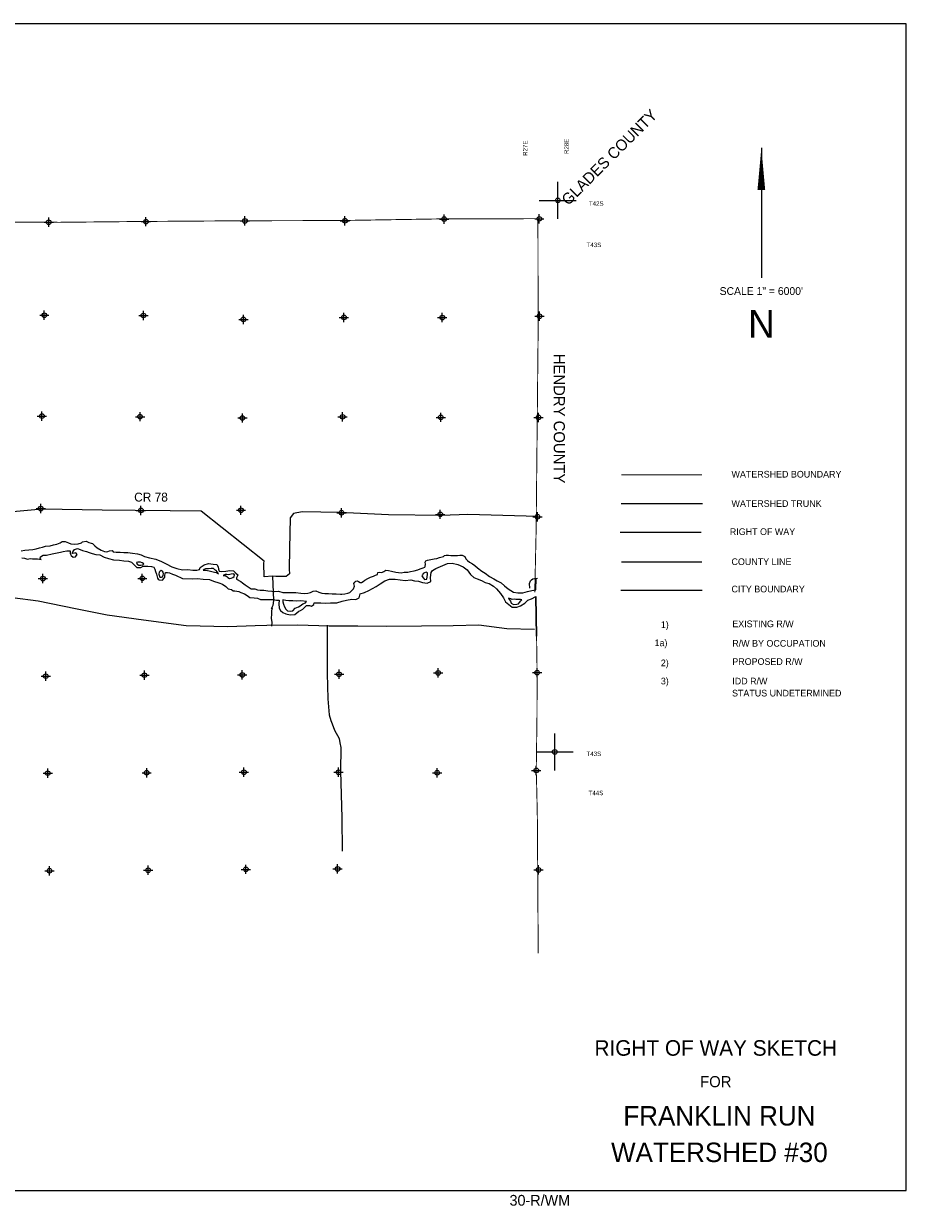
# Model space of a CAD drawing. Extents: x 238791 to 334791, y 832386 to 896356.
# Tile 4 of 4: x 287106 to 334791, y 832386 to 896356. Entities that reach past the tile are written whole.
import ezdxf
from ezdxf.enums import TextEntityAlignment as Align

# ---------------------------------------------------------------- set-up
doc = ezdxf.new("R2010")
doc.units = 0
doc.header["$LTSCALE"] = 800
doc.header["$PDMODE"] = 34
doc.header["$PDSIZE"] = 250
for name, pattern in [('DASHED', [0]), ('PHANTOM', [0]), ('STREAM', [0])]:
    doc.linetypes.add(name, pattern=pattern)
doc.layers.get('0').update_dxf_attribs({"linetype": 'CONTINUOUS'})
for name, color, linetype in [('BORDER', 1, 'CONTINUOUS'), ('CITY', 14, 'DASHED'), ('COUNTY', 15, 'PHANTOM'), ('MAJROADS', 9, 'CONTINUOUS'), ('ROW', 6, 'PHANTOM'), ('SEC', 2, 'CONTINUOUS'), ('TEXT', 7, 'CONTINUOUS'), ('TRUNKS', 5, 'STREAM'), ('WATER', 4, 'CONTINUOUS'), ('WSHEDS', 3, 'CONTINUOUS')]:
    doc.layers.add(name, color=color, linetype=linetype)

# ---------------------------------------------------------------- blocks, each defined once
blk = doc.blocks.new('TICK')
at = {"color": 0}
for points in [[(500, 0), (500, 1000)], [(0, 500), (1000, 500)]]:
    blk.add_lwpolyline(points, dxfattribs=at)
blk.add_point((500, 500), dxfattribs=at)
blk = doc.blocks.new('LEGENDRW')
at = {"layer": 'CITY', "color": 0}
blk.add_lwpolyline([(-5399, -6235), (-1010, -6235)], dxfattribs=at)
at = {"layer": 'COUNTY', "color": 0, "const_width": 60}
blk.add_lwpolyline([(-1009, -4714), (-5380, -4715)], dxfattribs=at)
at = {"layer": 'ROW', "color": 0}
blk.add_lwpolyline([(-5437, -3108), (-1058, -3108)], dxfattribs=at)
at = {"layer": 'TRUNKS', "color": 0}
blk.add_lwpolyline([(-5387, -1552), (-998, -1552)], dxfattribs=at)
at = {"layer": 'WSHEDS', "color": 0, "const_width": 60}
blk.add_lwpolyline([(-5380, -7), (-1009, -7)], dxfattribs=at)
at = {"layer": 'TEXT', "color": 0}
for s, p in [('WATERSHED BOUNDARY', (577, -154)), ('WATERSHED TRUNK', (577, -1738)), ('RIGHT OF WAY', (486, -3256)), ('COUNTY LINE', (576, -4879)), ('CITY BOUNDARY', (576, -6355)), ('1)', (-3241, -8276)), ('EXISTING R/W', (619, -8234)), ('1a)', (-3581, -9259)), ('R/W BY OCCUPATION', (619, -9288)), ('2)', (-3241, -10342)), ('PROPOSED R/W', (619, -10271)), ('3)', (-3241, -11325)), ('IDD R/W ', (619, -11325)), ('STATUS UNDETERMINED', (604, -11975))]:
    blk.add_text(s, height=360, dxfattribs=at).set_placement(p)
blk = doc.blocks.new('TEMPRW')
at = {"layer": 'TEXT', "color": 0}
for s, height, p in [('RIGHT OF WAY SKETCH', 840, (0, 1700)), ('FOR', 600, (0, 0))]:
    blk.add_text(s, height=height, dxfattribs=at).set_placement(p, align=Align.CENTER)

msp = doc.modelspace()

# ---------------------------------------------------------------- linework, layer by layer
at = {"layer": 'BORDER', "color": 0}
msp.add_lwpolyline([(238791, 833356), (334791, 833356), (334791, 896356), (238791, 896356)], close=True, dxfattribs=at)
at = {"layer": 'COUNTY', "color": 0}
msp.add_line((314814, 863285), (314781, 865425), dxfattribs=at)
at = {"layer": 'COUNTY', "color": 0, "const_width": 50}
for points in [[(314888, 885827), (309574, 885814), (304211, 885726), (298807, 885713), (293461, 885675), (288984, 885630), (288208, 885645), (282929, 885623), (278920, 885606), (277966, 885592), (277594, 885590), (272402, 885786), (266950, 885917), (261647, 885912), (256329, 886000), (251194, 886003), (245934, 886091), (240641, 886112), (240408, 886113)], [(314718, 865650), (314791, 868979), (314845, 874341), (314900, 879803), (314888, 885827)], [(314814, 863285), (314844, 861312), (314838, 859025), (314798, 856034), (314832, 854720), (314858, 853404), (314904, 846162)]]:
    msp.add_lwpolyline(points, dxfattribs=at)
at = {"layer": 'MAJROADS', "color": 0}
for points in [[(314876, 869748), (311098, 869852), (309673, 869804), (306808, 869842), (304161, 869954), (302159, 869994), (301680, 869898), (301503, 869664), (301465, 867989), (301457, 866908), (301463, 866656), (301295, 866507), (300725, 866511), (300557, 866521), (300105, 866491), (300077, 867220), (300103, 867337), (296687, 870036), (295020, 870048), (293127, 870062), (291350, 870093), (288100, 870142), (282935, 869678)], [(300557, 866521), (300598, 865213), (300571, 864937), (300485, 864753), (300485, 864753)], [(286499, 865373), (287889, 865184), (289897, 864781), (291620, 864439), (293588, 864170), (295882, 863865), (298128, 863811), (299620, 863857), (300249, 863884), (301909, 863887), (303602, 863846), (305152, 863833), (306703, 863827), (308606, 863835), (310308, 863862), (311700, 863892), (313207, 863702), (314698, 863664)], [(300485, 864753), (300528, 864803), (300493, 864644), (300500, 864468), (300482, 864251), (300505, 864024), (300487, 863823)], [(303494, 863882), (303508, 861259), (303532, 859893), (303618, 859038), (303691, 858719), (303765, 858551), (303905, 858198), (304144, 857752), (304193, 857517), (304233, 857265), (304223, 856000), (304297, 853478), (304318, 851666)]]:
    msp.add_lwpolyline(points, dxfattribs=at)
at = {"layer": 'SEC', "color": 0}
for p in [(309824, 885804), (314963, 885817), (288458, 885635), (293711, 885666), (299057, 885704), (304461, 885716), (288221, 880610), (293575, 880597), (298978, 880384), (304408, 880497), (309719, 880485), (314973, 880557), (288091, 875164), (293394, 875135), (298924, 875064), (304337, 875126), (309640, 875098), (314918, 875094), (288030, 870171), (293442, 870075), (298846, 870079), (304275, 869949), (309612, 869861), (314864, 869732), (288144, 866392), (293515, 866404), (288300, 861121), (293629, 861176), (298916, 861189), (304144, 861228), (309498, 861299), (314844, 861312), (288405, 855884), (293751, 855905), (299004, 855935), (304115, 855932), (309444, 855904), (314798, 856034), (288502, 850613), (293831, 850643), (299110, 850690), (304062, 850713), (314920, 850662)]:
    msp.add_point(p, dxfattribs=at)
at = {"layer": 'TEXT', "color": 0}
msp.add_line((326958, 889655), (326958, 882631), dxfattribs=at)
msp.add_lwpolyline([(326958, 889655, 0, 416, 0), (326958, 887379, 416, 416, 0)], format="xyseb", dxfattribs=at)
at = {"layer": 'TRUNKS', "color": 0}
msp.add_lwpolyline([(314456, 865875), (314441, 866122), (314485, 866268), (314543, 866326), (314616, 866369), (314703, 866399), (314862, 866413)], dxfattribs=at)
at = {"layer": 'WATER', "color": 0}
for points in [[(286966, 867897), (287175, 867921), (287385, 867936), (287602, 867960), (287787, 868000), (287955, 868058), (288114, 868090), (288280, 868133), (288531, 868165), (288724, 868206), (288900, 868255), (289076, 868320), (289194, 868387), (289345, 868386), (289529, 868326), (289645, 868266), (289855, 868248), (290056, 868272), (290224, 868313), (290283, 868379), (290475, 868412), (290626, 868335), (290751, 868301), (290818, 868284), (290943, 868166), (291068, 868048), (291301, 867929), (291468, 867861), (291577, 867835), (291661, 867851), (291737, 867893), (291879, 867908), (291946, 867841), (292096, 867815), (292314, 867813), (292515, 867795), (292741, 867794), (292984, 867767), (293251, 867732), (293452, 867672), (293627, 867587), (293895, 867518), (294237, 867432), (294546, 867313), (294797, 867194), (295106, 867033), (295381, 866931), (295691, 866870), (295967, 866876), (296243, 866841), (296461, 866840), (296604, 866881), (296638, 866998), (296848, 867130), (297092, 867204), (297351, 867177), (297535, 867159), (297610, 867025), (297625, 866899), (297667, 866790), (297809, 866772), (298035, 866787), (298245, 866828), (298437, 866801), (298570, 866692), (298670, 866591), (298636, 866499), (298611, 866440), (298610, 866365), (298836, 866236), (298936, 866160), (299069, 866051), (299227, 865941), (299402, 865831), (299595, 865838), (299745, 865787), (299888, 865761), (300089, 865768), (300298, 865733), (300515, 865715), (300674, 865697), (300875, 865712), (301109, 865635), (301360, 865642), (301603, 865632), (301812, 865631), (302072, 865612), (302264, 865594), (302449, 865601), (302608, 865642), (302751, 865717), (302885, 865724), (303043, 865665), (303219, 865605), (303378, 865587), (303579, 865586), (303763, 865576), (303989, 865575), (304215, 865548), (304299, 865556), (304449, 865572), (304617, 865612), (304726, 865645), (304929, 865837), (304972, 865979), (304956, 866047), (304939, 866122), (304990, 866197), (305058, 866255), (305141, 866271), (305200, 866229), (305283, 866178), (305350, 866178), (305443, 866228), (305535, 866302), (305703, 866393), (305846, 866468), (306006, 866525), (306115, 866575), (306216, 866608), (306241, 866725), (306317, 866733), (306459, 866723), (306568, 866773), (306669, 866839), (306812, 866821), (306970, 866787), (307205, 866735), (307497, 866700), (307665, 866740), (307866, 866739), (308009, 866780), (308210, 866804), (308403, 866861), (308529, 866919), (308697, 866976), (308772, 867009), (308798, 867043), (308807, 867168), (308791, 867269), (308833, 867352), (308917, 867394), (309110, 867418), (309286, 867450), (309420, 867474), (309563, 867532), (309714, 867564), (309790, 867589), (309832, 867631), (309932, 867663), (310050, 867654), (310175, 867645), (310368, 867644), (310552, 867643), (310661, 867659), (310803, 867658), (310937, 867581), (310986, 867464), (311078, 867363), (311186, 867270), (311353, 867185), (311486, 867100), (311619, 866974), (311853, 866788), (312036, 866678), (312270, 866509), (312503, 866374), (312678, 866263), (312904, 866153), (313087, 865993), (313287, 865832), (313562, 865663), (313796, 865620), (314064, 865618), (314333, 865691), (314551, 865749), (314777, 865789), (314791, 866403)], [(287015, 867512), (287157, 867486), (287307, 867443), (287450, 867467), (287575, 867458), (287710, 867466), (287844, 867465), (288044, 867413), (287994, 867472), (288020, 867564), (288163, 867664), (288347, 867663), (288641, 867728), (288918, 867777), (289102, 867809), (289245, 867850), (289429, 867882), (289614, 867890), (289621, 867739), (289679, 867630), (289788, 867554), (289897, 867561), (289998, 867695), (289931, 867779), (289848, 867763), (289730, 867738), (289756, 867830), (289849, 867955), (290008, 868013), (290159, 867953), (290284, 867902), (290493, 867851), (290644, 867791), (290802, 867748), (291003, 867689), (291229, 867670), (291446, 867552), (291697, 867467), (291965, 867398), (292283, 867388), (292517, 867344), (292769, 867334), (292936, 867283), (293044, 867165), (293136, 867073), (293227, 866988), (293437, 866987), (293554, 867053), (293806, 867068), (294015, 867050), (294132, 866999), (294190, 866899), (294231, 866773), (294281, 866630), (294338, 866420), (294379, 866353), (294429, 866319), (294597, 866310), (294681, 866393), (294724, 866476), (294733, 866569), (294767, 866728), (294876, 866718), (294976, 866701), (295143, 866625), (295302, 866582), (295686, 866387), (296214, 866375), (296499, 866399), (296801, 866363), (297144, 866336), (297369, 866243), (297645, 866157), (297846, 866089), (298030, 865970), (298154, 865836), (298330, 865801), (298422, 865725), (298514, 865733), (298723, 865698), (298840, 865639), (299041, 865562), (299183, 865469), (299316, 865376), (299550, 865350), (299735, 865332), (299902, 865255), (300094, 865263), (300312, 865261), (300580, 865260), (300773, 865233), (300915, 865233), (300889, 865023), (300913, 864797), (300987, 864662), (301112, 864561), (301271, 864493), (301497, 864425), (301748, 864448), (301858, 864540), (301975, 864623), (302059, 864664), (302186, 864747), (302278, 864831), (302379, 864930), (302547, 864946), (302647, 864895), (302774, 864995), (302799, 865079), (302975, 865086), (303168, 865076), (303411, 865058), (303687, 865073), (304031, 865088), (304316, 865170), (304543, 865219), (304828, 865284), (305045, 865266), (305230, 865349), (305290, 865575), (305525, 865640), (305752, 865748), (306147, 865963), (306366, 866104), (306626, 866278), (306878, 866352), (307171, 866351), (307448, 866332), (307716, 866289), (308026, 866320), (308227, 866277), (308444, 866251), (308645, 866174), (308913, 866147), (309098, 866238), (309090, 866448), (309117, 866724), (309185, 866824), (309370, 866940), (309630, 867048), (310000, 867205), (310251, 867220), (310561, 867159), (310853, 867032), (311070, 866871), (311253, 866619), (311419, 866450), (311603, 866374), (311837, 866289), (312038, 866187), (312255, 866119), (312480, 865983), (312655, 865840), (312863, 865587), (313029, 865343), (313145, 865133), (313320, 864998), (313504, 864846), (313747, 864853), (313948, 864927), (314175, 865060), (314336, 865226), (314537, 865301), (314781, 865425), (314814, 863285)], [(309932, 867663), (310368, 867644)]]:
    msp.add_lwpolyline(points, dxfattribs=at)
for points in [[(293591, 867196), (293516, 867247), (293424, 867273), (293332, 867282), (293265, 867282), (293198, 867266), (293239, 867174), (293322, 867123), (293439, 867114), (293540, 867130)], [(294526, 866822), (294476, 866788), (294417, 866730), (294416, 866621), (294440, 866521), (294465, 866462), (294549, 866461), (294599, 866494), (294650, 866569), (294651, 866653), (294643, 866745), (294601, 866796)], [(296805, 866848), (296947, 866847), (297123, 866804), (297265, 866778), (297415, 866743), (297532, 866725), (297624, 866641), (297566, 866750), (297500, 866826), (297425, 866869), (297366, 866936), (297232, 866937), (297090, 866921), (296973, 866922), (296922, 866914), (296847, 866881)], [(297875, 866556), (297984, 866563), (298075, 866496), (298142, 866445), (298225, 866402), (298318, 866410), (298402, 866451), (298477, 866510), (298495, 866585), (298462, 866644), (298311, 866628), (298168, 866595), (298084, 866604), (297984, 866613)], [(308856, 866740), (308764, 866698), (308697, 866657), (308671, 866607), (308646, 866582), (308620, 866565), (308628, 866498), (308712, 866406), (308761, 866347), (308879, 866354), (308913, 866480), (308931, 866614), (308923, 866697)], [(302388, 865159), (302086, 865187), (301827, 865180), (301643, 865181), (301425, 865191), (301266, 865209), (301115, 865235), (301106, 865143), (301139, 865017), (301188, 864858), (301271, 864732), (301362, 864647), (301547, 864637), (301647, 864645), (301774, 864787), (301950, 864861), (302051, 864927), (302186, 865035), (302329, 865084)], [(313294, 865327), (313344, 865243), (313402, 865167), (313451, 865058), (313568, 864999), (313744, 865006), (313836, 865030), (313895, 865105), (313963, 865189), (314014, 865239), (313938, 865256), (313821, 865257), (313695, 865257), (313603, 865275), (313503, 865259), (313428, 865301), (313361, 865318)]]:
    msp.add_lwpolyline(points, close=True, dxfattribs=at)

# ---------------------------------------------------------------- block references
at = {"color": 0, "xscale": 2, "yscale": 2, "zscale": 2}
for p in [(314963, 885817), (314798, 856034)]:
    msp.add_blockref('TICK', p, dxfattribs=at)
at = {"layer": 'TEXT', "color": 0}
for name, p in [('LEGENDRW', (324770, 872001)), ('TEMPRW', (324496, 838925))]:
    msp.add_blockref(name, p, dxfattribs=at)

# ---------------------------------------------------------------- texts
at = {"layer": 'MAJROADS', "color": 0}
msp.add_text('CR 78', height=480, dxfattribs=at).set_placement((293076, 870551))
at = {"layer": 'TEXT', "color": 0}
for s, height, rotation, p in [('GLADES COUNTY', 600, 45, (316528, 886505)), ('R27E', 240, 90, (314322, 889218)), ('R28E', 240, 90, (316553, 889319)), ('HENDRY COUNTY', 600, 270, (315744, 878531))]:
    msp.add_text(s, height=height, rotation=rotation, dxfattribs=at).set_placement(p)
for s, p in [('T42S', (317643, 886524)), ('T43S', (317517, 884291)), ('T43S', (317515, 856809)), ('T44S', (317627, 854695))]:
    msp.add_text(s, height=240, dxfattribs=at).set_placement(p)
for s, height, p in [('SCALE 1" = 6000\'', 419.58, (326956, 881709)), ('N', 1498, (326965, 879395)), (' FRANKLIN RUN', 1050, (324496, 836855)), (' WATERSHED #30', 1050, (324496, 834883)), ('30-R/WM', 580, (314991, 832528))]:
    msp.add_text(s, height=height, dxfattribs=at).set_placement(p, align=Align.CENTER)

doc.saveas('drawing.dxf')
